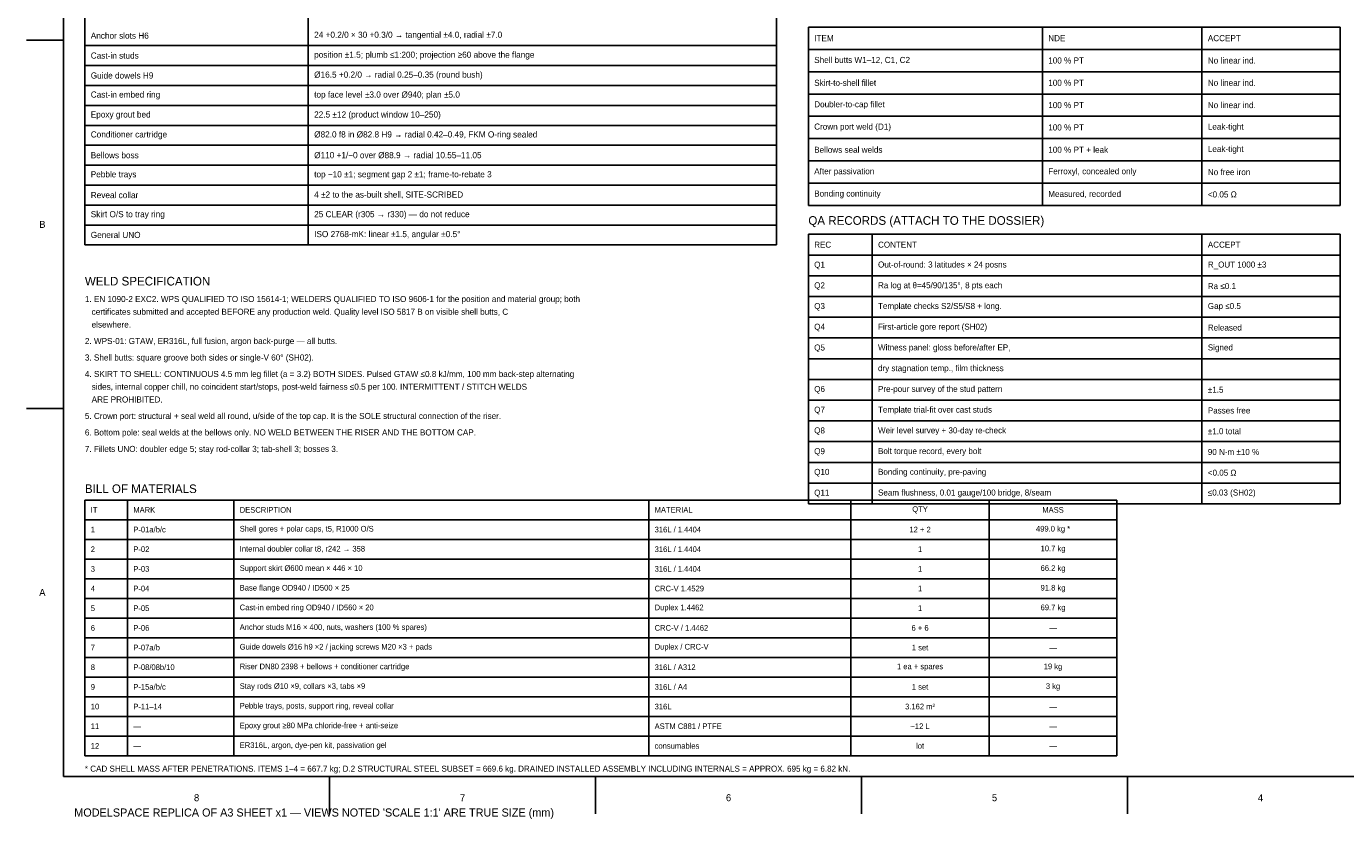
# Model space of a CAD drawing. Header units: millimetres. Extents: x 3 to 417, y 2 to 294.
# Tile 1 of 4: x 3 to 251, y 2 to 151. Entities that reach past the tile are written whole.
import ezdxf

# ---------------------------------------------------------------- set-up
doc = ezdxf.new("R2010")
doc.units = ezdxf.units.MM
for name, color, linetype in [('DIM', 3, 'Continuous'), ('TEXT', 2, 'Continuous'), ('TITLEBLOCK', 7, 'Continuous')]:
    doc.layers.add(name, color=color, linetype=linetype)

msp = doc.modelspace()

# ---------------------------------------------------------------- linework, layer by layer
at = {"layer": 'DIM'}
for p, q in [((14, 110), (14, 200)), ((56, 110), (56, 200)), ((144, 110), (144, 200)), ((150, 151), (250, 151)), ((150, 117.4), (150, 151)), ((194, 117.4), (194, 151)), ((224, 117.4), (224, 151)), ((250, 117.4), (250, 151)), ((14, 147.5), (144, 147.5)), ((150, 146.8), (250, 146.8)), ((14, 143.75), (144, 143.75)), ((150, 142.6), (250, 142.6)), ((14, 140), (144, 140)), ((150, 138.4), (250, 138.4)), ((14, 136.25), (144, 136.25)), ((150, 134.2), (250, 134.2)), ((14, 132.5), (144, 132.5)), ((150, 130), (250, 130)), ((14, 128.75), (144, 128.75)), ((14, 125), (144, 125)), ((150, 125.8), (250, 125.8)), ((150, 121.6), (250, 121.6)), ((14, 121.25), (144, 121.25)), ((14, 117.5), (144, 117.5)), ((150, 117.4), (250, 117.4)), ((14, 113.75), (144, 113.75)), ((150, 112), (250, 112)), ((150, 61.3), (150, 112)), ((162, 61.3), (162, 112)), ((224, 61.3), (224, 112)), ((250, 61.3), (250, 112)), ((14, 110), (144, 110)), ((150, 108.1), (250, 108.1)), ((150, 104.2), (250, 104.2)), ((150, 100.3), (250, 100.3)), ((150, 96.4), (250, 96.4)), ((150, 92.5), (250, 92.5)), ((150, 88.6), (250, 88.6)), ((150, 84.7), (250, 84.7)), ((150, 80.8), (250, 80.8)), ((150, 76.9), (250, 76.9)), ((150, 73), (250, 73)), ((150, 69.1), (250, 69.1)), ((150, 65.2), (250, 65.2)), ((14, 62), (208, 62)), ((14, 13.9), (14, 62)), ((22, 13.9), (22, 62)), ((42, 13.9), (42, 62)), ((120, 13.9), (120, 62)), ((158, 13.9), (158, 62)), ((184, 13.9), (184, 62)), ((208, 13.9), (208, 62)), ((150, 61.3), (250, 61.3)), ((14, 58.3), (208, 58.3)), ((14, 54.6), (208, 54.6)), ((14, 50.9), (208, 50.9)), ((14, 47.2), (208, 47.2)), ((14, 43.5), (208, 43.5)), ((14, 39.8), (208, 39.8)), ((14, 36.1), (208, 36.1)), ((14, 32.4), (208, 32.4)), ((14, 28.7), (208, 28.7)), ((14, 25), (208, 25)), ((14, 21.3), (208, 21.3)), ((14, 17.6), (208, 17.6)), ((14, 13.9), (208, 13.9))]:
    msp.add_line(p, q, dxfattribs=at)
at = {"layer": 'TITLEBLOCK'}
for p, q in [((3, 148.5), (10, 148.5)), ((3, 79.25), (10, 79.25)), ((60, 3), (60, 10)), ((110, 3), (110, 10)), ((160, 3), (160, 10)), ((210, 3), (210, 10))]:
    msp.add_line(p, q, dxfattribs=at)
msp.add_lwpolyline([(10, 10), (410, 10), (410, 287), (10, 287)], close=True, dxfattribs=at)

# ---------------------------------------------------------------- texts
at = {"layer": 'TEXT'}
for s, insert, char_height, attachment_point in [('Anchor slots H6', (15.1, 149.375), 1.15643, 4), ('24 +0.2/0 × 30 +0.3/0 → tangential ±4.0, radial ±7.0', (57.1, 149.375), 1.15643, 4), ('ITEM', (151.1, 148.9), 1.1437, 4), ('NDE', (195.1, 148.9), 1.1437, 4), ('ACCEPT', (225.1, 148.9), 1.1437, 4), ('Cast-in studs', (15.1, 145.625), 1.15643, 4), ('position ±1.5; plumb ≤1:200; projection ≥60 above the flange', (57.1, 145.625), 1.15643, 4), ('Shell butts W1–12, C1, C2', (151.1, 144.7), 1.14372, 4), ('100 % PT', (195.1, 144.7), 1.1437, 4), ('No linear ind.', (225.1, 144.7), 1.14372, 4), ('Guide dowels H9', (15.1, 141.875), 1.15643, 4), ('Ø16.5 +0.2/0 → radial 0.25–0.35 (round bush)', (57.1, 141.875), 1.15643, 4), ('Cast-in embed ring', (15.1, 138.125), 1.15643, 4), ('top face level ±3.0 over Ø940; plan ±5.0', (57.1, 138.125), 1.15643, 4), ('Skirt-to-shell fillet', (151.1, 140.5), 1.14372, 4), ('100 % PT', (195.1, 140.5), 1.1437, 4), ('No linear ind.', (225.1, 140.5), 1.14372, 4), ('Doubler-to-cap fillet', (151.1, 136.3), 1.14372, 4), ('100 % PT', (195.1, 136.3), 1.1437, 4), ('No linear ind.', (225.1, 136.3), 1.14372, 4), ('Epoxy grout bed', (15.1, 134.375), 1.15643, 4), ('22.5 ±12 (product window 10–250)', (57.1, 134.375), 1.15643, 4), ('Conditioner cartridge', (15.1, 130.625), 1.15643, 4), ('Ø82.0 f8 in Ø82.8 H9 → radial 0.42–0.49, FKM O-ring sealed', (57.1, 130.625), 1.15643, 4), ('Crown port weld (D1)', (151.1, 132.1), 1.14372, 4), ('100 % PT', (195.1, 132.1), 1.1437, 4), ('Leak-tight', (225.1, 132.1), 1.1437, 4), ('Bellows boss', (15.1, 126.875), 1.15643, 4), ('Ø110 +1/−0 over Ø88.9 → radial 10.55–11.05', (57.1, 126.875), 1.15643, 4), ('Bellows seal welds', (151.1, 127.9), 1.14372, 4), ('100 % PT + leak', (195.1, 127.9), 1.14372, 4), ('Leak-tight', (225.1, 127.9), 1.1437, 4), ('After passivation', (151.1, 123.7), 1.14372, 4), ('Ferroxyl, concealed only', (195.1, 123.7), 1.14372, 4), ('No free iron', (225.1, 123.7), 1.14372, 4), ('Pebble trays', (15.1, 123.125), 1.15643, 4), ('top −10 ±1; segment gap 2 ±1; frame-to-rebate 3', (57.1, 123.125), 1.15643, 4), ('Reveal collar', (15.1, 119.375), 1.15643, 4), ('4 ±2 to the as-built shell, SITE-SCRIBED', (57.1, 119.375), 1.15643, 4), ('Bonding continuity', (151.1, 119.5), 1.14372, 4), ('Measured, recorded', (195.1, 119.5), 1.14372, 4), ('<0.05 Ω', (225.1, 119.5), 1.1437, 4), ('Skirt O/S to tray ring', (15.1, 115.625), 1.15643, 4), ('25 CLEAR (r305 → r330) — do not reduce', (57.1, 115.625), 1.15643, 4), ('QA RECORDS (ATTACH TO THE DOSSIER)', (150, 113.3), 1.62662, 7), ('General UNO', (15.1, 111.875), 1.15643, 4), ('ISO 2768-mK: linear ±1.5, angular ±0.5°', (57.1, 111.875), 1.15643, 4), ('REC', (151.1, 110.05), 1.131, 4), ('CONTENT', (163.1, 110.05), 1.131, 4), ('ACCEPT', (225.1, 110.05), 1.131, 4), ('Q1', (151.1, 106.15), 1.131, 4), ('Out-of-round: 3 latitudes × 24 posns', (163.1, 106.15), 1.13101, 4), ('R_OUT 1000 ±3', (225.1, 106.15), 1.13101, 4), ('WELD SPECIFICATION', (14, 104), 1.62662, 1), ('Q2', (151.1, 102.25), 1.131, 4), ('Ra log at θ=45/90/135°, 8 pts each', (163.1, 102.25), 1.13101, 4), ('Ra ≤0.1', (225.1, 102.25), 1.131, 4), ('1. EN 1090-2 EXC2. WPS QUALIFIED TO ISO 15614-1; WELDERS QUALIFIED TO ISO 9606-1 for the position and material group; both', (14, 100.4), 1.14372, 1), ('   certificates submitted and accepted BEFORE any production weld. Quality level ISO 5817 B on visible shell butts, C', (14, 98), 1.14372, 1), ('Q3', (151.1, 98.35), 1.131, 4), ('Template checks S2/S5/S8 + long.', (163.1, 98.35), 1.13101, 4), ('Gap ≤0.5', (225.1, 98.35), 1.131, 4), ('   elsewhere.', (14, 95.6), 1.14372, 1), ('Q4', (151.1, 94.45), 1.131, 4), ('First-article gore report (SH02)', (163.1, 94.45), 1.13101, 4), ('Released', (225.1, 94.45), 1.131, 4), ('2. WPS-01: GTAW, ER316L, full fusion, argon back-purge — all butts.', (14, 92.5), 1.14372, 1), ('3. Shell butts: square groove both sides or single-V 60° (SH02).', (14, 89.4), 1.14372, 1), ('Q5', (151.1, 90.55), 1.131, 4), ('Witness panel: gloss before/after EP,', (163.1, 90.55), 1.13101, 4), ('Signed', (225.1, 90.55), 1.131, 4), ('dry stagnation temp., film thickness', (163.1, 86.65), 1.13101, 4), ('4. SKIRT TO SHELL: CONTINUOUS 4.5 mm leg fillet (a = 3.2) BOTH SIDES. Pulsed GTAW ≤0.8 kJ/mm, 100 mm back-step alternating', (14, 86.3), 1.14372, 1), ('   sides, internal copper chill, no coincident start/stops, post-weld fairness ≤0.5 per 100. INTERMITTENT / STITCH WELDS', (14, 83.9), 1.14372, 1), ('Q6', (151.1, 82.75), 1.131, 4), ('Pre-pour survey of the stud pattern', (163.1, 82.75), 1.13101, 4), ('±1.5', (225.1, 82.75), 1.131, 4), ('   ARE PROHIBITED.', (14, 81.5), 1.14372, 1), ('Q7', (151.1, 78.85), 1.131, 4), ('Template trial-fit over cast studs', (163.1, 78.85), 1.13101, 4), ('Passes free', (225.1, 78.85), 1.13101, 4), ('5. Crown port: structural + seal weld all round, u/side of the top cap. It is the SOLE structural connection of the riser.', (14, 78.4), 1.14372, 1), ('6. Bottom pole: seal welds at the bellows only. NO WELD BETWEEN THE RISER AND THE BOTTOM CAP.', (14, 75.3), 1.14372, 1), ('Q8', (151.1, 74.95), 1.131, 4), ('Weir level survey + 30-day re-check', (163.1, 74.95), 1.13101, 4), ('±1.0 total', (225.1, 74.95), 1.131, 4), ('7. Fillets UNO: doubler edge 5; stay rod-collar 3; tab-shell 3; bosses 3.', (14, 72.2), 1.14372, 1), ('Q9', (151.1, 71.05), 1.131, 4), ('Bolt torque record, every bolt', (163.1, 71.05), 1.13101, 4), ('90 N·m ±10 %', (225.1, 71.05), 1.13101, 4), ('Q10', (151.1, 67.15), 1.131, 4), ('Bonding continuity, pre-paving', (163.1, 67.15), 1.13101, 4), ('<0.05 Ω', (225.1, 67.15), 1.131, 4), ('BILL OF MATERIALS', (14, 63.3), 1.62662, 7), ('Q11', (151.1, 63.25), 1.131, 4), ('Seam flushness, 0.01 gauge/100 bridge, 8/seam', (163.1, 63.25), 1.13101, 4), ('≤0.03 (SH02)', (225.1, 63.25), 1.13101, 4), ('IT', (15.1, 60.15), 1.0675, 4), ('MARK', (23.1, 60.15), 1.0675, 4), ('DESCRIPTION', (43.1, 60.15), 1.06747, 4), ('MATERIAL', (121.1, 60.15), 1.0675, 4), ('QTY', (171, 60.15), 1.0675, 5), ('MASS', (196, 60.15), 1.0675, 5), ('1', (15.1, 56.45), 1.067, 4), ('P-01a/b/c', (23.1, 56.45), 1.0675, 4), ('Shell gores + polar caps, t5, R1000 O/S', (43.1, 56.45), 1.06747, 4), ('316L / 1.4404', (121.1, 56.45), 1.06747, 4), ('12 + 2', (171, 56.45), 1.0675, 5), ('499.0 kg *', (196, 56.45), 1.0675, 5), ('2', (15.1, 52.75), 1.067, 4), ('P-02', (23.1, 52.75), 1.0675, 4), ('Internal doubler collar t8, r242 → 358', (43.1, 52.75), 1.06747, 4), ('316L / 1.4404', (121.1, 52.75), 1.06747, 4), ('1', (171, 52.75), 1.067, 5), ('10.7 kg', (196, 52.75), 1.0675, 5), ('3', (15.1, 49.05), 1.067, 4), ('P-03', (23.1, 49.05), 1.0675, 4), ('Support skirt Ø600 mean × 446 × 10', (43.1, 49.05), 1.06747, 4), ('316L / 1.4404', (121.1, 49.05), 1.06747, 4), ('1', (171, 49.05), 1.067, 5), ('66.2 kg', (196, 49.05), 1.0675, 5), ('4', (15.1, 45.35), 1.067, 4), ('P-04', (23.1, 45.35), 1.0675, 4), ('Base flange OD940 / ID500 × 25', (43.1, 45.35), 1.06747, 4), ('CRC-V 1.4529', (121.1, 45.35), 1.06747, 4), ('1', (171, 45.35), 1.067, 5), ('91.8 kg', (196, 45.35), 1.0675, 5), ('5', (15.1, 41.65), 1.067, 4), ('P-05', (23.1, 41.65), 1.0675, 4), ('Cast-in embed ring OD940 / ID560 × 20', (43.1, 41.65), 1.06747, 4), ('Duplex 1.4462', (121.1, 41.65), 1.06747, 4), ('1', (171, 41.65), 1.067, 5), ('69.7 kg', (196, 41.65), 1.0675, 5), ('6', (15.1, 37.95), 1.067, 4), ('P-06', (23.1, 37.95), 1.0675, 4), ('Anchor studs M16 × 400, nuts, washers (100 % spares)', (43.1, 37.95), 1.06747, 4), ('CRC-V / 1.4462', (121.1, 37.95), 1.06747, 4), ('6 + 6', (171, 37.95), 1.0675, 5), ('—', (196, 37.95), 1.067, 5), ('7', (15.1, 34.25), 1.067, 4), ('P-07a/b', (23.1, 34.25), 1.0675, 4), ('Guide dowels Ø16 h9 ×2 / jacking screws M20 ×3 + pads', (43.1, 34.25), 1.06747, 4), ('Duplex / CRC-V', (121.1, 34.25), 1.06747, 4), ('1 set', (171, 34.25), 1.0675, 5), ('—', (196, 34.25), 1.067, 5), ('8', (15.1, 30.55), 1.067, 4), ('P-08/08b/10', (23.1, 30.55), 1.06747, 4), ('Riser DN80 2398 + bellows + conditioner cartridge', (43.1, 30.55), 1.06747, 4), ('316L / A312', (121.1, 30.55), 1.06747, 4), ('1 ea + spares', (171, 30.55), 1.06747, 5), ('19 kg', (196, 30.55), 1.0675, 5), ('9', (15.1, 26.85), 1.067, 4), ('P-15a/b/c', (23.1, 26.85), 1.0675, 4), ('Stay rods Ø10 ×9, collars ×3, tabs ×9', (43.1, 26.85), 1.06747, 4), ('316L / A4', (121.1, 26.85), 1.0675, 4), ('1 set', (171, 26.85), 1.0675, 5), ('3 kg', (196, 26.85), 1.0675, 5), ('10', (15.1, 23.15), 1.0675, 4), ('P-11–14', (23.1, 23.15), 1.0675, 4), ('Pebble trays, posts, support ring, reveal collar', (43.1, 23.15), 1.06747, 4), ('316L', (121.1, 23.15), 1.0675, 4), ('3.162 m²', (171, 23.15), 1.0675, 5), ('—', (196, 23.15), 1.067, 5), ('11', (15.1, 19.45), 1.0675, 4), ('Epoxy grout ≥80 MPa chloride-free + anti-seize', (43.1, 19.45), 1.06747, 4), ('ASTM C881 / PTFE', (121.1, 19.45), 1.06747, 4), ('~12 L', (171, 19.45), 1.0675, 5), ('—', (23.1, 19.45), 1.067, 4), ('—', (196, 19.45), 1.067, 5), ('12', (15.1, 15.75), 1.0675, 4), ('—', (23.1, 15.75), 1.067, 4), ('ER316L, argon, dye-pen kit, passivation gel', (43.1, 15.75), 1.06747, 4), ('consumables', (121.1, 15.75), 1.06747, 4), ('lot', (171, 15.75), 1.0675, 5), ('—', (196, 15.75), 1.067, 5), ('* CAD SHELL MASS AFTER PENETRATIONS. ITEMS 1–4 = 667.7 kg; D.2 STRUCTURAL STEEL SUBSET = 669.6 kg. DRAINED INSTALLED ASSEMBLY INCLUDING INTERNALS = APPROX. 695 kg = 6.82 kN.', (14, 11.3), 1.131012, 4)]:
    msp.add_mtext(s, dxfattribs=dict(at, insert=insert, char_height=char_height, attachment_point=attachment_point))
at = {"layer": 'TITLEBLOCK'}
for s, insert, char_height, attachment_point in [('B', (6, 113.875), 1.322, 5), ('A', (6, 44.625), 1.322, 5), ('8', (35, 6), 1.322, 5), ('7', (85, 6), 1.322, 5), ('6', (135, 6), 1.322, 5), ('5', (185, 6), 1.322, 5), ('4', (235, 6), 1.322, 5), ("MODELSPACE REPLICA OF A3 SHEET x1 — VIEWS NOTED 'SCALE 1:1' ARE TRUE SIZE (mm)", (12, 2), 1.52496, 7)]:
    msp.add_mtext(s, dxfattribs=dict(at, insert=insert, char_height=char_height, attachment_point=attachment_point))

doc.saveas('drawing.dxf')
